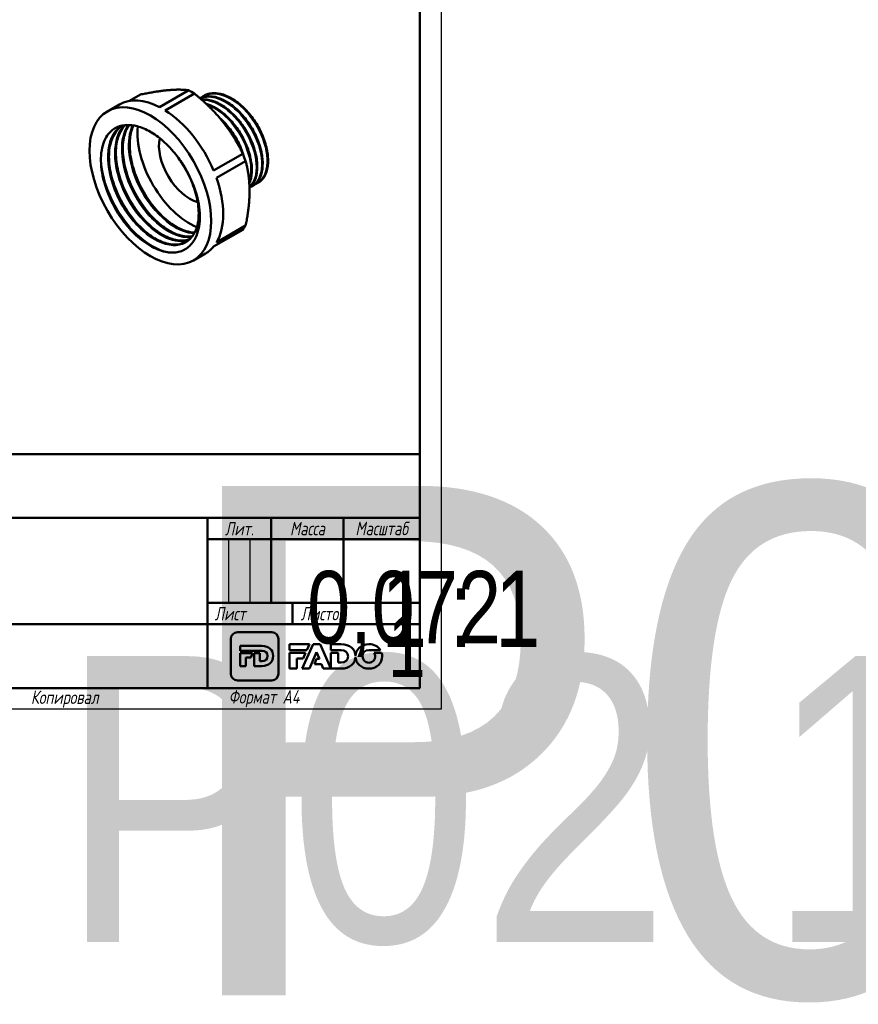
# Model space of a CAD drawing. Header units: millimetres. Extents: x -75 to 691, y -69 to 356.
# Tile 4 of 9: x 111 to 308, y -69 to 162. Entities that reach past the tile are written whole.
import ezdxf
from ezdxf.enums import TextEntityAlignment as Align

# ---------------------------------------------------------------- set-up
doc = ezdxf.new("R2018")
doc.units = ezdxf.units.MM
for name, color, linetype, lineweight in [('Видимые тонкие (ГОСТ)', 7, 'Continuous', 35), ('Видимый контур (ГОСТ)', 7, 'Continuous', 50), ('Заголовок (ГОСТ)', 7, 'Continuous', 50), ('Кромка (ГОСТ)', 7, 'Continuous', 50), ('Эскизная геометрия (ГОСТ)', 7, 'Continuous', 50)]:
    doc.layers.add(name, color=color, linetype=linetype, lineweight=lineweight)
doc.styles.get("Standard").update_dxf_attribs({"font": 'GOST Common Italic.ttf'})
doc.styles.add('Альтернативный текст (ГОСТ)', font='txt', dxfattribs={"width": 0.8})

# ---------------------------------------------------------------- blocks, each defined once
blk = doc.blocks.new('Основные надписи ГОСТ - Форма 1')
at = {"layer": 'Заголовок (ГОСТ)'}
for p, q in [((0, 55), (185, 55)), ((185, 0), (185, 55)), ((65, 40), (185, 40)), ((135, 40), (135, 0)), ((150, 40), (150, 20)), ((167, 40), (167, 20)), ((135, 35), (185, 35)), ((135, 20), (185, 20)), ((155, 20), (155, 15)), ((65, 15), (185, 15)), ((185, 0), (0, 0))]:
    blk.add_line(p, q, dxfattribs=at)
at = {"layer": 'Заголовок (ГОСТ)', "linetype": 'Continuous', "lineweight": 25}
for p, q in [((140, 35), (140, 20)), ((145, 35), (145, 20))]:
    blk.add_line(p, q, dxfattribs=at)
at = {"layer": 'Заголовок (ГОСТ)', "char_height": 3.17, "style": 'Альтернативный текст (ГОСТ)'}
for s, insert, width, attachment_point in [('\\fGOST Common|b0|i1;\\H3.1700;Масштаб', (176.02, 37.53), 17.8316, 5), ('\\fGOST Common|b0|i1;\\H3.1700;Лит.', (142.52, 37.49), 14.9766, 5), ('\\fGOST Common|b0|i1;\\H3.1700;Масса', (158.55, 37.51), 16.9878, 5), ('\\fGOST Common|b0|i1;\\H3.1700;Лист', (140.37, 17.5), 10.5071, 5), ('\\fGOST Common|b0|i1;\\H3.1700;Листов', (162.21, 17.5), 14.3668, 5), ('\\A1;', (150.6, 17.54), 8.8313, 5), ('\\fGOST Common|b0|i1;\\H3.1700;Копировал', (93.48, -0.59), 19.7871, 1)]:
    blk.add_mtext(s, dxfattribs=dict(at, insert=insert, width=width, attachment_point=attachment_point))
at = {"layer": 'Заголовок (ГОСТ)', "lineweight": 30, "flags": 104}
for tag, height, width, p in [('Изм1', 2.89, 0.7, (3.51, 52.52)), ('Лист1', 2.89, 0.7, (12.03, 52.52)), ('Докум1', 2.89, 0.7, (28.54, 52.48)), ('Изм2', 2.89, 0.7, (3.5, 47.52)), ('Лист2', 2.89, 0.7, (12.01, 47.5)), ('Докум2', 2.89, 0.7, (28.53, 47.5)), ('Изм3', 2.89, 0.7, (3.5, 42.5)), ('Лист3', 2.89, 0.7, (12.01, 42.51)), ('Докум3', 2.89, 0.7, (28.51, 42.48)), ('Изм4', 2.89, 0.7, (3.51, 37.5)), ('Лист4', 2.89, 0.7, (12, 37.53)), ('Докум4', 2.89, 0.7, (28.51, 37.52)), ('НАИМЕНОВАНИЕ', 5, 0.8, (100.03, 29.98)), ('Литера', 3.5, 0.8, (137.52, 27.25)), ('Литера2', 3.5, 0.8, (142.51, 27.22)), ('Литера3', 3.5, 0.8, (147.52, 27.21)), ('Масса', 3.5, 0.8, (158.47, 27.53)), ('Масштаб', 3.5, 0.8, (176, 27.6)), ('Тип_документа', 3.17, 0.8, (100.08, 17.56)), ('Листов', 3.17, 0.8, (177.46, 17.58)), ('Материал_Класс', 3.5, 0.9, (100, 7.5))]:
    blk.add_attdef(tag, text='', height=height, dxfattribs=dict(at, width=width)).set_placement(p, align=Align.MIDDLE_CENTER)
for tag, height, width, p in [('Подп1', 2.89, 0.7, (40.01, 52.51)), ('Дата1', 2, 0.7, (55.01, 52.51)), ('Подп2', 2.89, 0.7, (40.01, 47.5)), ('Дата2', 2, 0.7, (55.01, 47.49)), ('Подп3', 2.89, 0.7, (40.01, 42.51)), ('Дата3', 2, 0.7, (55.02, 42.52)), ('Подп4', 2.89, 0.7, (40.01, 37.51)), ('Дата4', 2, 0.7, (55.02, 37.51)), ('АВТОР', 3.17, 0.8, (17.41, 27.49)), ('Разработал_Подп.', 2.89, 0.7, (40.05, 27.51)), ('ДАТА_СОЗДАНИЯ', 2, 0.7, (55.01, 27.51)), ('ПРОВЕРИЛ', 3.17, 0.8, (17.41, 22.53)), ('Проверил_Подп.', 2.89, 0.7, (40.05, 22.52)), ('ДАТА_ПРОВЕРКИ', 2, 0.7, (55.02, 22.51)), ('ТЕХНОЛОГ', 3.17, 0.8, (17.33, 17.54)), ('Технолог_Подп.', 2.89, 0.7, (40.05, 17.51)), ('Технолог_Дата', 2, 0.7, (55.01, 17.5)), ('НАЧ._ОТДЕЛА', 3.17, 0.8, (17.46, 12.45)), ('Руководитель_Подп.', 2.89, 0.7, (40.01, 12.5)), ('Должность_руководителя', 3.17, 0.8, (0.52, 12.51)), ('Руководитель_Дата', 2, 0.7, (55.01, 12.51)), ('НОРМОКОНТРОЛЬ', 3.17, 0.8, (17.37, 7.48)), ('Нормоконтроль_Подп.', 2.89, 0.7, (40.05, 7.52)), ('ДАТА_НОРМОКОНТРОЛЯ', 2, 0.7, (55.02, 7.51)), ('УТВЕРДИЛ', 3.17, 0.8, (17.4, 2.51)), ('Утвердил_Подп.', 2.89, 0.7, (40.05, 2.51)), ('ДАТА_УТВЕРЖДЕНИЯ', 2, 0.7, (55.01, 2.5))]:
    blk.add_attdef(tag, text='', height=height, dxfattribs=dict(at, width=width)).set_placement(p, align=Align.MIDDLE_LEFT)
for tag, height, p in [('ОБОЗНАЧЕНИЕ', 5, (125.33, 47.56)), ('ОРГАНИЗАЦИЯ', 3.5, (160.02, 7.6))]:
    blk.add_attdef(tag, text='', height=height, dxfattribs=at).set_placement(p, align=Align.MIDDLE_CENTER)
at = {"layer": 'Заголовок (ГОСТ)', "lineweight": 30, "width": 0.9, "flags": 104}
for tag, p in [('Материал_Наим.', (133.71, 9.75)), ('Материал_ГОСТ', (134.04, 4.06))]:
    blk.add_attdef(tag, text='', height=3.5, dxfattribs=at).set_placement(p, align=Align.MIDDLE_RIGHT)
blk = doc.blocks.new('Рамки ГОСТ_ граница 297x210')
at = {"layer": 'Кромка (ГОСТ)', "lineweight": 25}
for p, q in [((210, 297), (210, 0)), ((210, 0), (0, 0))]:
    blk.add_line(p, q, dxfattribs=at)
at = {"layer": 'Кромка (ГОСТ)'}
for p, q in [((205, 5), (205, 292)), ((20, 5), (205, 5))]:
    blk.add_line(p, q, dxfattribs=at)
at = {"layer": 'Кромка (ГОСТ)', "insert": (160, 4.5), "char_height": 3.17, "attachment_point": 1, "style": 'Альтернативный текст (ГОСТ)'}
blk.add_mtext('\\A1;\\fGOST Common|b0|i1;\\H3.1700;Формат A4', dxfattribs=at)

msp = doc.modelspace()

# ---------------------------------------------------------------- linework, layer by layer
at = {"layer": 'Видимые тонкие (ГОСТ)'}
for points, knots in [([(165.11, 122.925), (165.999, 123.316), (166.715, 124.035), (167.178, 125.032), (167.942, 126.677), (168.008, 129.068), (167.349, 131.622), (166.691, 134.177), (165.313, 136.873), (163.534, 139.059), (161.755, 141.244), (159.591, 142.9), (157.547, 143.624), (156, 144.171), (154.532, 144.18), (153.337, 143.671)], [13.2891425, 13.2891425, 13.2891425, 13.2891425, 13.7245087, 13.7245087, 13.7245087, 14.443211, 14.443211, 14.443211, 15.1617348, 15.1617348, 15.1617348, 15.8800847, 15.8800847, 15.8800847, 16.4239541, 16.4239541, 16.4239541, 16.4239541]), ([(166.384, 123.659), (166.879, 123.873), (167.32, 124.188), (167.691, 124.6), (168.801, 125.83), (169.279, 127.917), (168.999, 130.353), (168.72, 132.787), (167.685, 135.547), (166.133, 137.962), (164.581, 140.376), (162.524, 142.424), (160.446, 143.607), (158.369, 144.789), (156.287, 145.095), (154.691, 144.445), (154.39, 144.322), (154.107, 144.166), (153.843, 143.978)], [7.0059572, 7.0059572, 7.0059572, 7.0059572, 7.2473765, 7.2473765, 7.2473765, 7.9678983, 7.9678983, 7.9678983, 8.6881988, 8.6881988, 8.6881988, 9.4082828, 9.4082828, 9.4082828, 10.1281552, 10.1281552, 10.1281552, 10.2639517, 10.2639517, 10.2639517, 10.2639517]), ([(164.904, 122.894), (165.639, 123.586), (166.156, 124.598), (166.388, 125.848), (166.765, 127.878), (166.388, 130.518), (165.337, 133.12), (164.287, 135.72), (162.573, 138.259), (160.599, 140.114), (158.626, 141.968), (156.411, 143.124), (154.477, 143.293), (154.229, 143.315), (153.986, 143.32), (153.748, 143.31)], [19.7641183, 19.7641183, 19.7641183, 19.7641183, 20.2100469, 20.2100469, 20.2100469, 20.933762, 20.933762, 20.933762, 21.6569158, 21.6569158, 21.6569158, 22.3795284, 22.3795284, 22.3795284, 22.4721686, 22.4721686, 22.4721686, 22.4721686]), ([(164.836, 124.081), (165.136, 124.931), (165.283, 125.932), (165.259, 127.033), (165.207, 129.348), (164.397, 132.09), (163.01, 134.594), (161.624, 137.096), (159.674, 139.338), (157.616, 140.776), (156.75, 141.381), (155.867, 141.842), (155.007, 142.146)], [26.3626126, 26.3626126, 26.3626126, 26.3626126, 26.7049431, 26.7049431, 26.7049431, 27.4243167, 27.4243167, 27.4243167, 28.1433045, 28.1433045, 28.1433045, 28.4460152, 28.4460152, 28.4460152, 28.4460152]), ([(166.161, 131.436), (165.884, 132.534), (165.467, 133.664), (164.924, 134.761), (164.021, 136.583), (162.776, 138.301), (161.384, 139.659)], [14.43201798, 14.43201798, 14.43201798, 14.43201798, 14.77530483, 14.77530483, 14.77530483, 15.34522404, 15.34522404, 15.34522404, 15.34522404]), ([(167.439, 132.169), (166.854, 134.483), (165.611, 136.936), (163.997, 138.928), (163.572, 139.452), (163.123, 139.942), (162.657, 140.393)], [8.14883268, 8.14883268, 8.14883268, 8.14883268, 8.87191545, 8.87191545, 8.87191545, 9.06203873, 9.06203873, 9.06203873, 9.06203873]), ([(147.164, 130.987), (149.368, 128.343), (151.132, 125.097), (152.097, 121.94), (153.062, 118.784), (153.222, 115.737), (152.555, 113.448), (151.889, 111.16), (150.402, 109.646), (148.419, 109.23), (146.436, 108.815), (143.971, 109.501), (141.554, 111.151), (139.086, 112.837), (136.686, 115.519), (134.892, 118.617), (133.122, 121.675), (131.955, 125.116), (131.652, 128.214), (131.35, 131.31), (131.913, 134.042), (133.235, 135.835), (133.662, 136.414), (134.167, 136.894), (134.735, 137.269)], [0.5259509, 0.5259509, 0.5259509, 0.5259509, 1.1965222, 1.1965222, 1.1965222, 1.8669599, 1.8669599, 1.8669599, 2.5372677, 2.5372677, 2.5372677, 3.2074494, 3.2074494, 3.2074494, 3.8919769, 3.8919769, 3.8919769, 4.5675061, 4.5675061, 4.5675061, 5.2425645, 5.2425645, 5.2425645, 5.4605838, 5.4605838, 5.4605838, 5.4605838]), ([(150.431, 110.27), (148.976, 109.854), (147.233, 110.042), (145.416, 110.837), (143.011, 111.889), (140.493, 113.998), (138.407, 116.725), (136.322, 119.451), (134.682, 122.775), (133.846, 126.003), (133.011, 129.23), (132.986, 132.339), (133.788, 134.681), (134.156, 135.758), (134.699, 136.67), (135.384, 137.385)], [8.7760665, 8.7760665, 8.7760665, 8.7760665, 9.283926, 9.283926, 9.283926, 9.9561361, 9.9561361, 9.9561361, 10.6280021, 10.6280021, 10.6280021, 11.2995396, 11.2995396, 11.2995396, 11.6085123, 11.6085123, 11.6085123, 11.6085123]), ([(151.257, 111.043), (150.634, 110.959), (149.972, 110.973), (149.281, 111.089), (146.999, 111.474), (144.422, 112.977), (142.111, 115.284), (139.804, 117.589), (137.778, 120.681), (136.476, 123.912), (135.175, 127.138), (134.606, 130.481), (134.902, 133.239), (135.078, 134.884), (135.561, 136.314), (136.301, 137.434)], [15.1493826, 15.1493826, 15.1493826, 15.1493826, 15.3535926, 15.3535926, 15.3535926, 16.0279652, 16.0279652, 16.0279652, 16.7014931, 16.7014931, 16.7014931, 17.3742397, 17.3742397, 17.3742397, 17.7754996, 17.7754996, 17.7754996, 17.7754996]), ([(151.884, 111.932), (150.133, 111.993), (148.146, 112.752), (146.203, 114.129), (143.789, 115.838), (141.458, 118.491), (139.714, 121.533), (137.961, 124.592), (136.812, 128.025), (136.524, 131.11), (136.301, 133.506), (136.598, 135.679), (137.364, 137.362)], [21.5384698, 21.5384698, 21.5384698, 21.5384698, 22.0783327, 22.0783327, 22.0783327, 22.7488409, 22.7488409, 22.7488409, 23.422824, 23.422824, 23.422824, 23.9460825, 23.9460825, 23.9460825, 23.9460825]), ([(163.611, 129.983), (163.304, 131.191), (162.828, 132.437), (162.203, 133.635), (161.319, 135.33), (160.142, 136.916), (158.838, 138.189)], [27.0001316, 27.0001316, 27.0001316, 27.0001316, 27.37764646, 27.37764646, 27.37764646, 27.91159465, 27.91159465, 27.91159465, 27.91159465]), ([(162.566, 132.174), (161.961, 133.553), (161.183, 134.906), (160.276, 136.131), (159.962, 136.556), (159.633, 136.964), (159.292, 137.353)], [33.54892503, 33.54892503, 33.54892503, 33.54892503, 33.93390173, 33.93390173, 33.93390173, 34.06722192, 34.06722192, 34.06722192, 34.06722192]), ([(164.893, 130.7), (164.891, 130.709), (164.888, 130.719), (164.886, 130.729), (164.282, 133.104), (162.981, 135.624), (161.303, 137.639), (160.922, 138.095), (160.523, 138.525), (160.112, 138.923)], [20.71520329, 20.71520329, 20.71520329, 20.71520329, 20.71824482, 20.71824482, 20.71824482, 21.46028192, 21.46028192, 21.46028192, 21.62840934, 21.62840934, 21.62840934, 21.62840934]), ([(147.552, 107.457), (145.296, 107.321), (142.604, 108.346), (140.033, 110.331), (137.463, 112.317), (135.028, 115.25), (133.232, 118.547), (131.437, 121.843), (130.291, 125.483), (130.037, 128.738), (129.996, 129.263), (129.978, 129.778), (129.983, 130.28)], [2.6286166, 2.6286166, 2.6286166, 2.6286166, 3.2842672, 3.2842672, 3.2842672, 3.9397901, 3.9397901, 3.9397901, 4.5951886, 4.5951886, 4.5951886, 4.7009823, 4.7009823, 4.7009823, 4.7009823]), ([(139.281, 113.414), (138.827, 113.882), (138.385, 114.376), (137.956, 114.895), (135.639, 117.695), (133.741, 121.182), (132.66, 124.654), (132.599, 124.849), (132.541, 125.043), (132.485, 125.238)], [9.77436027, 9.77436027, 9.77436027, 9.77436027, 9.89621462, 9.89621462, 9.89621462, 10.55426693, 10.55426693, 10.55426693, 10.59120016, 10.59120016, 10.59120016, 10.59120016]), ([(140.909, 114.355), (139.405, 115.913), (138.014, 117.762), (136.855, 119.766), (135.674, 121.809), (134.74, 124.006), (134.117, 126.177)], [16.05754558, 16.05754558, 16.05754558, 16.05754558, 16.4621827, 16.4621827, 16.4621827, 16.87438546, 16.87438546, 16.87438546, 16.87438546]), ([(142.533, 115.291), (142.231, 115.603), (141.934, 115.926), (141.642, 116.261), (139.274, 118.981), (137.294, 122.428), (136.116, 125.905), (135.979, 126.309), (135.854, 126.713), (135.739, 127.116)], [22.34073089, 22.34073089, 22.34073089, 22.34073089, 22.42192033, 22.42192033, 22.42192033, 23.08107045, 23.08107045, 23.08107045, 23.15757077, 23.15757077, 23.15757077, 23.15757077]), ([(141.436, 109.089), (138.824, 110.701), (136.232, 113.345), (134.193, 116.494), (132.735, 118.744), (131.566, 121.244), (130.799, 123.727)], [3.1542887, 3.1542887, 3.1542887, 3.1542887, 3.8088298, 3.8088298, 3.8088298, 4.2766, 4.2766, 4.2766, 4.2766])]:
    msp.add_open_spline(points, degree=3, knots=knots, dxfattribs=at)
at = {"layer": 'Видимый контур (ГОСТ)'}
for p, q in [((139.234, 144.607), (136.676, 143.131)), ((150.596, 145.622), (143.736, 141.662)), ((151.962, 144.833), (145.102, 140.873)), ((154.221, 144.325), (154.221, 144.325)), ((131.466, 140.656), (134.294, 142.289)), ((163.324, 130.699), (156.464, 126.739)), ((164.007, 128.939), (157.147, 124.978)), ((165.634, 123.086), (165.635, 123.087)), ((166.907, 123.821), (166.908, 123.822)), ((164.007, 113.789), (157.147, 109.829)), ((163.324, 112.818), (156.464, 108.857)), ((151.716, 105.582), (154.544, 107.215))]:
    msp.add_line(p, q, dxfattribs=at)
msp.add_ellipse((141.591, 123.119), major_axis=(-10.125, 17.537), ratio=0.5773503, dxfattribs=at)
for centre, major_axis, start_param, end_param in [((144.419, 124.752), (-10.125, 17.537), 5.5455037, 6.2831853), ((151.279, 128.712), (-10.125, 17.537), 5.4500706, 5.5455037), ((144.419, 124.752), (10.125, -17.537), 1.3567135, 2.308478), ((150.783, 128.426), (-8.647, 14.977), 0.6669973, 2.499179), ((141.591, 123.119), (-7.791, 13.495), 5.4741367, 5.4960454), ((150.783, 128.426), (-5.075, 8.79), 0.558663, 2.6287671), ((151.279, 128.712), (-10.125, 17.537), 4.4028731, 4.4983061), ((144.419, 124.752), (10.125, -17.537), 0.3095159, 1.2612804), ((151.279, 128.712), (10.125, -17.537), 0.2140829, 0.3095159), ((144.419, 124.752), (10.125, -17.537), 0, 0.2140829)]:
    msp.add_ellipse(centre, major_axis=major_axis, ratio=0.5773503, start_param=start_param, end_param=end_param, dxfattribs=at)
for points, weights in [([(145.833, 145.645), (143.16, 145.406), (139.234, 144.607)], [1, 1.03742286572, 1.01293760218]), ([(150.596, 145.622), (148.507, 145.884), (145.833, 145.645)], [1.01293760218, 1.03742286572, 1]), ([(158.561, 138.296), (155.888, 141.622), (151.962, 144.833)], [1, 1.03742286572, 1.01293760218]), ([(163.324, 130.699), (161.235, 134.971), (158.561, 138.296)], [1.01293760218, 1.03742286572, 1]), ([(164.925, 121.894), (164.925, 125.459), (164.007, 128.939)], [1, 1.03742286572, 1.01293760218]), ([(164.007, 113.789), (164.925, 118.33), (164.925, 121.894)], [1.01293760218, 1.03742286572, 1])]:
    msp.add_rational_spline(points, weights, degree=2, dxfattribs=at)
for points, knots in [([(165.633, 123.09), (165.95, 123.271), (166.241, 123.498), (166.5, 123.77), (167.642, 124.971), (168.158, 127.04), (167.912, 129.473), (167.666, 131.906), (166.661, 134.681), (165.125, 137.128), (163.59, 139.574), (161.539, 141.669), (159.45, 142.904), (157.362, 144.139), (155.255, 144.505), (153.623, 143.906), (153.496, 143.859), (153.371, 143.807), (153.25, 143.748)], [7.0685835, 7.0685835, 7.0685835, 7.0685835, 7.2315583, 7.2315583, 7.2315583, 7.9507121, 7.9507121, 7.9507121, 8.6696454, 8.6696454, 8.6696454, 9.3883629, 9.3883629, 9.3883629, 10.1068694, 10.1068694, 10.1068694, 10.1628363, 10.1628363, 10.1628363, 10.1628363]), ([(153.25, 143.749), (153.922, 144.069), (154.692, 144.224), (156.346, 144.182), (157.254, 143.974), (159.092, 143.212), (160.045, 142.643), (161.87, 141.22), (162.763, 140.348), (164.378, 138.417), (165.119, 137.334), (166.362, 135.1), (166.88, 133.921), (167.633, 131.611), (167.877, 130.453), (168.067, 128.3), (168.014, 127.279), (167.619, 125.499), (167.271, 124.718), (166.512, 123.744), (166.18, 123.436), (165.809, 123.194)], [0.0173682, 0.0173682, 0.0173682, 0.0173682, 0.381453, 0.381453, 0.7589075, 0.7589075, 1.143111, 1.143111, 1.5284516, 1.5284516, 1.9129989, 1.9129989, 2.2970289, 2.2970289, 2.681169, 2.681169, 3.0660424, 3.0660424, 3.4515702, 3.4515702, 3.6822675, 3.6822675, 3.6822675, 3.6822675]), ([(153.251, 143.747), (153.492, 143.863), (153.746, 143.957), (154.01, 144.028), (155.717, 144.484), (157.867, 143.96), (159.954, 142.589), (162.038, 141.219), (164.041, 139.016), (165.493, 136.517), (166.944, 134.021), (167.832, 131.252), (167.957, 128.879), (168.082, 126.509), (167.445, 124.557), (166.21, 123.495), (165.978, 123.295), (165.724, 123.127), (165.453, 122.992)], [-16.4459187, -16.4459187, -16.4459187, -16.4459187, -16.3343885, -16.3343885, -16.3343885, -15.6135328, -15.6135328, -15.6135328, -14.8936679, -14.8936679, -14.8936679, -14.1747162, -14.1747162, -14.1747162, -13.456601, -13.456601, -13.456601, -13.3213333, -13.3213333, -13.3213333, -13.3213333]), ([(154.025, 144.195), (154.795, 144.697), (155.713, 144.951), (156.725, 144.926), (158.621, 144.879), (160.83, 143.851), (162.835, 142.094), (164.855, 140.323), (166.652, 137.828), (167.801, 135.22), (168.944, 132.626), (169.438, 129.943), (169.175, 127.821), (168.933, 125.864), (168.05, 124.401), (166.727, 123.724)], [-10.242729, -10.242729, -10.242729, -10.242729, -9.8598752, -9.8598752, -9.8598752, -9.1425646, -9.1425646, -9.1425646, -8.419702, -8.419702, -8.419702, -7.7009139, -7.7009139, -7.7009139, -7.038148, -7.038148, -7.038148, -7.038148]), ([(166.907, 123.822), (168.233, 124.592), (169.071, 126.198), (169.221, 128.291), (169.379, 130.496), (168.771, 133.223), (167.532, 135.807), (166.294, 138.39), (164.435, 140.806), (162.393, 142.468), (160.352, 144.129), (158.144, 145.02), (156.29, 144.92), (155.532, 144.88), (154.836, 144.673), (154.225, 144.319)], [0.7853982, 0.7853982, 0.7853982, 0.7853982, 1.4698086, 1.4698086, 1.4698086, 2.1909009, 2.1909009, 2.1909009, 2.9117339, 2.9117339, 2.9117339, 3.6323124, 3.6323124, 3.6323124, 3.9269908, 3.9269908, 3.9269908, 3.9269908]), ([(154.427, 144.437), (155.122, 144.789), (155.926, 144.959), (157.619, 144.917), (158.527, 144.709), (160.365, 143.947), (161.318, 143.378), (163.142, 141.955), (164.036, 141.082), (165.65, 139.151), (166.392, 138.069), (167.635, 135.835), (168.153, 134.655), (168.905, 132.346), (169.15, 131.188), (169.34, 129.035), (169.287, 128.014), (168.892, 126.234), (168.544, 125.453), (167.785, 124.479), (167.453, 124.17), (167.082, 123.929)], [0, 0, 0, 0, 0.381453, 0.381453, 0.7589075, 0.7589075, 1.143111, 1.143111, 1.5284516, 1.5284516, 1.9129989, 1.9129989, 2.2970289, 2.2970289, 2.681169, 2.681169, 3.0660424, 3.0660424, 3.4515702, 3.4515702, 3.6822675, 3.6822675, 3.6822675, 3.6822675]), ([(153.594, 143.448), (153.803, 143.467), (154.016, 143.474), (155.073, 143.448), (155.981, 143.239), (157.819, 142.478), (158.773, 141.908), (160.597, 140.485), (161.49, 139.613), (163.105, 137.682), (163.846, 136.6), (165.089, 134.366), (165.607, 133.186), (166.36, 130.876), (166.604, 129.718), (166.794, 127.565), (166.742, 126.544), (166.347, 124.764), (165.999, 123.983), (165.339, 123.137), (165.135, 122.925), (164.913, 122.739)], [0.2846682, 0.2846682, 0.2846682, 0.2846682, 0.381453, 0.381453, 0.7589075, 0.7589075, 1.143111, 1.143111, 1.5284516, 1.5284516, 1.9129989, 1.9129989, 2.2970289, 2.2970289, 2.681169, 2.681169, 3.0660424, 3.0660424, 3.4515702, 3.4515702, 3.6010762, 3.6010762, 3.6010762, 3.6010762]), ([(164.91, 122.745), (165.334, 123.101), (165.694, 123.555), (165.973, 124.1), (166.794, 125.698), (166.923, 128.061), (166.319, 130.617), (165.714, 133.173), (164.381, 135.9), (162.625, 138.141), (160.87, 140.381), (158.708, 142.116), (156.643, 142.924), (155.579, 143.341), (154.545, 143.509), (153.604, 143.433)], [13.4517403, 13.4517403, 13.4517403, 13.4517403, 13.696403, 13.696403, 13.696403, 14.4137429, 14.4137429, 14.4137429, 15.1309049, 15.1309049, 15.1309049, 15.8478935, 15.8478935, 15.8478935, 16.2173215, 16.2173215, 16.2173215, 16.2173215]), ([(153.605, 143.434), (154.669, 143.518), (155.852, 143.289), (157.061, 142.748), (159.141, 141.819), (161.281, 139.977), (162.982, 137.67), (164.682, 135.365), (165.928, 132.615), (166.434, 130.084), (166.94, 127.556), (166.703, 125.269), (165.791, 123.776), (165.544, 123.372), (165.248, 123.027), (164.91, 122.744)], [-22.5003834, -22.5003834, -22.5003834, -22.5003834, -22.0827289, -22.0827289, -22.0827289, -21.3645912, -21.3645912, -21.3645912, -20.6468443, -20.6468443, -20.6468443, -19.9294693, -19.9294693, -19.9294693, -19.7350446, -19.7350446, -19.7350446, -19.7350446]), ([(154.686, 142.455), (154.995, 142.366), (155.307, 142.256), (156.547, 141.743), (157.5, 141.174), (159.324, 139.751), (160.217, 138.878), (161.832, 136.947), (162.573, 135.865), (163.817, 133.631), (164.334, 132.451), (165.087, 130.142), (165.331, 128.983), (165.521, 126.83), (165.469, 125.809), (165.173, 124.478), (165.038, 124.063), (164.869, 123.683)], [0.6294663, 0.6294663, 0.6294663, 0.6294663, 0.7589075, 0.7589075, 1.143111, 1.143111, 1.5284516, 1.5284516, 1.9129989, 1.9129989, 2.2970289, 2.2970289, 2.681169, 2.681169, 3.0660424, 3.0660424, 3.2573102, 3.2573102, 3.2573102, 3.2573102]), ([(164.865, 123.723), (165.009, 124.057), (165.126, 124.418), (165.215, 124.805), (165.67, 126.782), (165.375, 129.402), (164.389, 132.022), (163.404, 134.64), (161.738, 137.236), (159.782, 139.176), (158.185, 140.759), (156.406, 141.894), (154.732, 142.409)], [20.0309526, 20.0309526, 20.0309526, 20.0309526, 20.17224, 20.17224, 20.17224, 20.894606, 20.894606, 20.894606, 21.6164117, 21.6164117, 21.6164117, 22.2054177, 22.2054177, 22.2054177, 22.2054177]), ([(154.733, 142.41), (156.564, 141.847), (158.52, 140.534), (160.227, 138.718), (162.139, 136.683), (163.722, 134.034), (164.604, 131.417), (165.486, 128.803), (165.661, 126.245), (165.099, 124.367), (165.032, 124.142), (164.954, 123.927), (164.866, 123.722)], [-28.4884287, -28.4884287, -28.4884287, -28.4884287, -27.8441921, -27.8441921, -27.8441921, -27.1222372, -27.1222372, -27.1222372, -26.4008278, -26.4008278, -26.4008278, -26.3143227, -26.3143227, -26.3143227, -26.3143227]), ([(157.912, 139.081), (158.554, 138.511), (159.175, 137.868), (160.559, 136.212), (161.301, 135.13), (162.544, 132.896), (163.061, 131.716), (163.5, 130.37), (163.559, 130.178), (163.614, 129.987)], [1.2529555, 1.2529555, 1.2529555, 1.2529555, 1.5284516, 1.5284516, 1.9129989, 1.9129989, 2.2970289, 2.2970289, 2.3607718, 2.3607718, 2.3607718, 2.3607718]), ([(135.363, 114.673), (134.051, 116.422), (132.917, 118.352), (131.156, 122.329), (130.537, 124.336), (129.891, 128.163), (129.861, 129.949), (130.39, 133.064), (130.935, 134.371), (132.29, 136.051), (132.962, 136.579), (134.494, 137.279), (135.346, 137.451), (136.263, 137.44)], [0, 0, 0, 0, 0.6652827, 0.6652827, 1.3201019, 1.3201019, 1.9644544, 1.9644544, 2.5983367, 2.5983367, 3.0379415, 3.0379415, 3.472318, 3.472318, 3.472318, 3.472318]), ([(135.075, 137.34), (133.853, 136.579), (132.914, 135.34), (132.366, 133.73), (131.567, 131.388), (131.601, 128.274), (132.448, 125.049), (133.293, 121.831), (134.94, 118.524), (137.027, 115.823), (139.109, 113.127), (141.615, 111.054), (144, 110.034), (146.35, 109.03), (148.568, 109.055), (150.186, 110.095)], [-5.4795765, -5.4795765, -5.4795765, -5.4795765, -5.0151179, -5.0151179, -5.0151179, -4.3391919, -4.3391919, -4.3391919, -3.6649413, -3.6649413, -3.6649413, -2.9921123, -2.9921123, -2.9921123, -2.3292101, -2.3292101, -2.3292101, -2.3292101]), ([(149.984, 109.983), (149.065, 109.454), (147.977, 109.22), (146.782, 109.315), (144.549, 109.492), (141.962, 110.816), (139.598, 113.005), (137.257, 115.172), (135.151, 118.173), (133.745, 121.371), (132.34, 124.567), (131.643, 127.939), (131.815, 130.771), (131.988, 133.602), (133.029, 135.876), (134.728, 137.113), (134.84, 137.195), (134.955, 137.272), (135.072, 137.345)], [8.6397562, 8.6397562, 8.6397562, 8.6397562, 9.0053486, 9.0053486, 9.0053486, 9.6886597, 9.6886597, 9.6886597, 10.3654223, 10.3654223, 10.3654223, 11.0417133, 11.0417133, 11.0417133, 11.7175487, 11.7175487, 11.7175487, 11.7621129, 11.7621129, 11.7621129, 11.7621129]), ([(134.993, 137.295), (134.148, 136.751), (133.437, 135.952), (132.409, 133.983), (132.07, 132.798), (131.786, 130.205), (131.832, 128.769), (132.288, 125.815), (132.704, 124.261), (133.847, 121.222), (134.589, 119.7), (136.303, 116.877), (137.296, 115.54), (139.4, 113.22), (140.537, 112.207), (142.806, 110.625), (143.966, 110.037), (146.154, 109.346), (147.209, 109.235), (148.736, 109.437), (149.287, 109.607), (149.785, 109.864)], [0, 0, 0, 0, 0.5188167, 0.5188167, 1.0237294, 1.0237294, 1.5200894, 1.5200894, 2.0154178, 2.0154178, 2.5117943, 2.5117943, 3.0087882, 3.0087882, 3.50562, 3.50562, 4.0015133, 4.0015133, 4.4965135, 4.4965135, 4.8072878, 4.8072878, 4.8072878, 4.8072878]), ([(150.75, 110.522), (150.587, 110.466), (150.42, 110.418), (150.25, 110.378), (148.291, 109.923), (145.84, 110.569), (143.428, 112.188), (141.018, 113.806), (138.664, 116.385), (136.879, 119.385), (135.094, 122.383), (133.889, 125.782), (133.531, 128.868), (133.174, 131.952), (133.666, 134.704), (134.916, 136.548), (135.13, 136.864), (135.367, 137.153), (135.623, 137.415)], [15.0317964, 15.0317964, 15.0317964, 15.0317964, 15.0904575, 15.0904575, 15.0904575, 15.7638967, 15.7638967, 15.7638967, 16.4369916, 16.4369916, 16.4369916, 17.1097579, 17.1097579, 17.1097579, 17.782211, 17.782211, 17.782211, 17.8976593, 17.8976593, 17.8976593, 17.8976593]), ([(135.622, 137.414), (134.477, 136.233), (133.733, 134.491), (133.495, 132.392), (133.178, 129.586), (133.77, 126.16), (135.126, 122.87), (136.451, 119.655), (138.495, 116.592), (140.807, 114.332), (143.116, 112.074), (145.677, 110.631), (147.931, 110.304), (148.947, 110.156), (149.898, 110.236), (150.744, 110.527)], [-11.6149201, -11.6149201, -11.6149201, -11.6149201, -11.0971106, -11.0971106, -11.0971106, -10.4050193, -10.4050193, -10.4050193, -9.7285512, -9.7285512, -9.7285512, -9.0529905, -9.0529905, -9.0529905, -8.7482292, -8.7482292, -8.7482292, -8.7482292]), ([(135.63, 137.418), (135.211, 136.984), (134.845, 136.472), (134.035, 134.921), (133.696, 133.737), (133.413, 131.144), (133.458, 129.708), (133.915, 126.754), (134.33, 125.2), (135.473, 122.161), (136.216, 120.639), (137.929, 117.815), (138.922, 116.479), (141.026, 114.159), (142.163, 113.146), (144.432, 111.564), (145.592, 110.976), (147.78, 110.285), (148.836, 110.174), (150.114, 110.343), (150.441, 110.419), (150.754, 110.525)], [0.2179601, 0.2179601, 0.2179601, 0.2179601, 0.5188167, 0.5188167, 1.0237294, 1.0237294, 1.5200894, 1.5200894, 2.0154178, 2.0154178, 2.5117943, 2.5117943, 3.0087882, 3.0087882, 3.50562, 3.50562, 4.0015133, 4.0015133, 4.4965135, 4.4965135, 4.6761468, 4.6761468, 4.6761468, 4.6761468]), ([(151.415, 111.238), (150.158, 111.06), (148.733, 111.285), (147.255, 111.917), (144.863, 112.94), (142.35, 115.023), (140.265, 117.73), (138.182, 120.434), (136.539, 123.741), (135.699, 126.957), (134.86, 130.169), (134.828, 133.268), (135.621, 135.603), (135.851, 136.28), (136.15, 136.892), (136.51, 137.43)], [21.4252551, 21.4252551, 21.4252551, 21.4252551, 21.8419643, 21.8419643, 21.8419643, 22.5166823, 22.5166823, 22.5166823, 23.1906213, 23.1906213, 23.1906213, 23.8638443, 23.8638443, 23.8638443, 24.0591378, 24.0591378, 24.0591378, 24.0591378]), ([(136.504, 137.435), (135.36, 135.707), (134.859, 133.21), (135.094, 130.387), (135.348, 127.337), (136.458, 123.928), (138.177, 120.877), (139.895, 117.828), (142.208, 115.158), (144.614, 113.427), (146.979, 111.724), (149.418, 110.941), (151.415, 111.229)], [-17.7763614, -17.7763614, -17.7763614, -17.7763614, -17.1524708, -17.1524708, -17.1524708, -16.4782963, -16.4782963, -16.4782963, -15.8044973, -15.8044973, -15.8044973, -15.1416817, -15.1416817, -15.1416817, -15.1416817]), ([(136.522, 137.434), (136.396, 137.243), (136.278, 137.042), (135.662, 135.86), (135.322, 134.676), (135.039, 132.083), (135.085, 130.647), (135.541, 127.693), (135.956, 126.139), (137.1, 123.1), (137.842, 121.578), (139.556, 118.754), (140.548, 117.418), (142.652, 115.098), (143.79, 114.085), (146.059, 112.503), (147.218, 111.914), (149.407, 111.224), (150.462, 111.113), (151.408, 111.238), (151.416, 111.239), (151.424, 111.24)], [0.4097877, 0.4097877, 0.4097877, 0.4097877, 0.5188167, 0.5188167, 1.0237294, 1.0237294, 1.5200894, 1.5200894, 2.0154178, 2.0154178, 2.5117943, 2.5117943, 3.0087882, 3.0087882, 3.50562, 3.50562, 4.0015133, 4.0015133, 4.4965135, 4.4965135, 4.5008614, 4.5008614, 4.5008614, 4.5008614]), ([(136.263, 137.44), (136.788, 137.434), (137.547, 137.39), (139.526, 136.876), (140.564, 136.438), (141.61, 135.831)], [0, 0, 0, 0, 0.24789957, 0.24789957, 0.50716884, 0.50716884, 0.50716884, 0.50716884]), ([(137.557, 137.337), (137.549, 137.319), (137.541, 137.302), (137.533, 137.284), (136.569, 135.125), (136.406, 132.147), (137.066, 128.974), (137.726, 125.801), (139.205, 122.454), (141.177, 119.631), (143.249, 116.666), (145.851, 114.304), (148.368, 113.085), (149.622, 112.476), (150.851, 112.153), (151.982, 112.118)], [-23.9436749, -23.9436749, -23.9436749, -23.9436749, -23.9382055, -23.9382055, -23.9382055, -23.2665173, -23.2665173, -23.2665173, -22.5949596, -22.5949596, -22.5949596, -21.8896062, -21.8896062, -21.8896062, -21.5378412, -21.5378412, -21.5378412, -21.5378412]), ([(151.986, 112.115), (151.725, 112.123), (151.458, 112.146), (151.186, 112.185), (148.946, 112.512), (146.401, 113.941), (144.102, 116.177), (141.793, 118.424), (139.747, 121.472), (138.415, 124.678), (137.088, 127.87), (136.476, 131.198), (136.723, 133.965), (136.834, 135.22), (137.123, 136.356), (137.566, 137.331)], [27.8214278, 27.8214278, 27.8214278, 27.8214278, 27.9028424, 27.9028424, 27.9028424, 28.5744978, 28.5744978, 28.5744978, 29.2494072, 29.2494072, 29.2494072, 29.9215134, 29.9215134, 29.9215134, 30.2264563, 30.2264563, 30.2264563, 30.2264563]), ([(137.584, 137.333), (137.193, 136.451), (136.928, 135.424), (136.665, 133.022), (136.711, 131.586), (137.167, 128.632), (137.583, 127.078), (138.726, 124.039), (139.468, 122.517), (141.182, 119.693), (142.175, 118.357), (144.279, 116.037), (145.416, 115.024), (147.685, 113.442), (148.845, 112.853), (150.649, 112.284), (151.341, 112.159), (151.996, 112.132)], [0.5924241, 0.5924241, 0.5924241, 0.5924241, 1.0237294, 1.0237294, 1.5200894, 1.5200894, 2.0154178, 2.0154178, 2.5117943, 2.5117943, 3.0087882, 3.0087882, 3.50562, 3.50562, 4.0015133, 4.0015133, 4.3224117, 4.3224117, 4.3224117, 4.3224117]), ([(163.334, 130.666), (163.027, 131.58), (162.64, 132.5), (162.178, 133.396), (161.144, 135.401), (159.744, 137.275), (158.194, 138.742)], [27.12059678, 27.12059678, 27.12059678, 27.12059678, 27.37305403, 27.37305403, 27.37305403, 27.93785191, 27.93785191, 27.93785191, 27.93785191]), ([(158.198, 138.739), (159.861, 137.165), (161.348, 135.12), (162.399, 132.952), (162.764, 132.2), (163.076, 131.436), (163.331, 130.675)], [-34.22052339, -34.22052339, -34.22052339, -34.22052339, -33.61473329, -33.61473329, -33.61473329, -33.40463171, -33.40463171, -33.40463171, -33.40463171]), ([(141.851, 135.688), (142.896, 135.057), (143.93, 134.269), (145.895, 132.449), (146.646, 131.599), (147.164, 130.987)], [0.03644392, 0.03644392, 0.03644392, 0.03644392, 0.4804635, 0.4804635, 0.90552087, 0.90552087, 0.90552087, 0.90552087]), ([(150.186, 110.095), (150.978, 110.605), (151.634, 111.371), (152.554, 113.28), (152.838, 114.436), (153.011, 116.968), (152.909, 118.372), (152.344, 121.261), (151.873, 122.783), (150.621, 125.759), (149.823, 127.25), (148.223, 129.672), (147.459, 130.67), (146.651, 131.579)], [0, 0, 0, 0, 0.5217927, 0.5217927, 1.0282072, 1.0282072, 1.5242106, 1.5242106, 2.0194375, 2.0194375, 2.5158497, 2.5158497, 2.8913496, 2.8913496, 2.8913496, 2.8913496]), ([(147.164, 130.987), (148.455, 129.463), (149.6, 127.738), (151.494, 124.05), (152.216, 122.12), (153.13, 118.307), (153.304, 116.461), (153.065, 113.101), (152.646, 111.624), (151.461, 109.602), (150.836, 108.921), (149.349, 107.908), (148.492, 107.586), (147.552, 107.457)], [0, 0, 0, 0, 0.6178904, 0.6178904, 1.2462364, 1.2462364, 1.8850346, 1.8850346, 2.5342815, 2.5342815, 2.9974227, 2.9974227, 3.465781, 3.465781, 3.465781, 3.465781]), ([(141.436, 109.089), (140.181, 109.832), (138.934, 110.801), (136.664, 113.018), (135.857, 114.015), (135.363, 114.673)], [0, 0, 0, 0, 0.5322774, 0.5322774, 1.0209264, 1.0209264, 1.0209264, 1.0209264]), ([(147.552, 107.457), (146.933, 107.373), (146.126, 107.377), (143.943, 107.836), (142.691, 108.346), (141.436, 109.089)], [0, 0, 0, 0, 0.30848273, 0.30848273, 0.68114722, 0.68114722, 0.68114722, 0.68114722])]:
    msp.add_open_spline(points, degree=3, knots=knots, dxfattribs=at)
for points in [[(153.615, 143.903), (153.746, 144.011), (153.881, 144.111), (154.021, 144.202)], [(165.454, 122.989), (165.297, 122.909), (165.133, 122.84), (164.963, 122.782)], [(166.727, 123.724), (166.569, 123.644), (166.406, 123.575), (166.236, 123.516)]]:
    msp.add_open_spline(points, degree=3, dxfattribs=at)
at = {"layer": 'Эскизная геометрия (ГОСТ)', "linetype": 'Continuous'}
for p, q in [((160.505, 16.535), (160.505, 8.364)), ((170.162, 18.108), (162.063, 18.108)), ((171.722, 8.364), (171.722, 16.535)), ((162.71, 14.89), (162.71, 13.741)), ((167.836, 14.89), (162.71, 14.89)), ((162.71, 13.741), (167.856, 13.741)), ((165.622, 13.204), (162.71, 13.204)), ((162.71, 13.204), (162.71, 10.161)), ((164.009, 12.176), (165.186, 12.176)), ((164.009, 10.161), (164.009, 12.176)), ((165.186, 12.176), (165.622, 13.204)), ((166.027, 13.204), (166.027, 10.161)), ((167.326, 13.204), (166.027, 13.204)), ((167.326, 11.323), (167.326, 13.204)), ((162.71, 10.161), (164.009, 10.161)), ((166.027, 10.161), (167.809, 10.161)), ((167.856, 11.323), (167.326, 11.323)), ((162.063, 6.793), (170.162, 6.793))]:
    msp.add_line(p, q, dxfattribs=at)
at = {"layer": 'Эскизная геометрия (ГОСТ)'}
for p, q in [((174.341, 15.304), (174.341, 13.909)), ((178.997, 15.304), (174.341, 15.304)), ((174.341, 13.909), (178.375, 13.909)), ((179.882, 15.346), (177.299, 9.565)), ((178.375, 13.909), (178.997, 15.304)), ((181.502, 15.346), (179.882, 15.346)), ((184.085, 9.565), (181.502, 15.346)), ((184.085, 15.303), (184.085, 13.909)), ((186.426, 15.303), (184.085, 15.303)), ((184.085, 13.909), (186.452, 13.909)), ((192.989, 13.922), (195.708, 13.922)), ((174.341, 13.29), (174.341, 9.564)), ((178.098, 13.29), (174.341, 13.29)), ((176.022, 9.564), (176.022, 11.979)), ((176.022, 11.979), (177.512, 11.979)), ((177.512, 11.979), (178.098, 13.29)), ((179.066, 9.565), (180.68, 13.459)), ((180.699, 11.827), (180.191, 10.589)), ((180.68, 13.459), (181.355, 11.827)), ((181.355, 11.827), (180.699, 11.827)), ((184.085, 13.29), (184.085, 9.566)), ((185.766, 13.29), (184.085, 13.29)), ((185.766, 10.975), (185.766, 13.29)), ((189.851, 12.543), (189.847, 12.543)), ((189.847, 12.35), (189.849, 12.35)), ((196.008, 13.285), (194.227, 13.285)), ((174.341, 9.564), (176.022, 9.564)), ((177.299, 9.565), (179.066, 9.565)), ((180.191, 10.589), (181.841, 10.589)), ((181.841, 10.589), (182.282, 9.565)), ((182.282, 9.565), (184.085, 9.565)), ((184.085, 9.566), (186.391, 9.566)), ((186.452, 10.975), (185.766, 10.975))]:
    msp.add_line(p, q, dxfattribs=at)
at = {"layer": 'Эскизная геометрия (ГОСТ)', "linetype": 'Continuous'}
for points in [[(162.063, 18.108), (161.204, 18.108), (160.505, 17.403), (160.505, 16.535)], [(171.722, 16.535), (171.722, 17.403), (171.023, 18.108), (170.162, 18.108)], [(170.481, 12.539), (170.481, 13.917), (169.51, 14.89), (167.836, 14.89)], [(167.809, 10.161), (169.496, 10.161), (170.481, 11.175), (170.481, 12.539)], [(167.856, 13.741), (168.633, 13.741), (169.149, 13.289), (169.149, 12.532)], [(169.149, 12.532), (169.149, 11.757), (168.633, 11.323), (167.856, 11.323)], [(160.505, 8.364), (160.505, 7.496), (161.204, 6.793), (162.063, 6.793)], [(170.162, 6.793), (171.023, 6.793), (171.722, 7.496), (171.722, 8.364)]]:
    msp.add_open_spline(points, degree=3, dxfattribs=at)
at = {"layer": 'Эскизная геометрия (ГОСТ)'}
for points in [[(189.847, 12.543), (189.801, 14.167), (188.552, 15.303), (186.426, 15.303)], [(186.452, 13.909), (187.456, 13.909), (188.124, 13.361), (188.124, 12.443)], [(193.003, 15.304), (191.244, 15.304), (189.914, 14.079), (189.851, 12.543)], [(191.511, 12.429), (191.511, 13.243), (192.103, 13.922), (192.989, 13.922)], [(195.708, 13.922), (195.174, 14.754), (194.19, 15.304), (193.003, 15.304)], [(186.391, 9.566), (188.53, 9.566), (189.796, 10.745), (189.847, 12.35)], [(188.124, 12.443), (188.124, 11.5), (187.456, 10.975), (186.452, 10.975)], [(189.849, 12.35), (189.892, 10.784), (191.214, 9.554), (192.989, 9.554)], [(193.003, 10.937), (192.12, 10.937), (191.511, 11.631), (191.511, 12.429)], [(192.989, 9.554), (194.791, 9.554), (196.144, 10.842), (196.144, 12.429)], [(194.49, 12.429), (194.49, 11.616), (193.898, 10.937), (193.003, 10.937)], [(194.227, 13.285), (194.396, 13.04), (194.49, 12.742), (194.49, 12.429)], [(196.144, 12.429), (196.144, 12.728), (196.097, 13.015), (196.008, 13.285)]]:
    msp.add_open_spline(points, degree=3, dxfattribs=at)

# ---------------------------------------------------------------- block references
msp.add_blockref('Рамки ГОСТ_ граница 297x210', (0, 0))
ref = msp.add_blockref('Основные надписи ГОСТ - Форма 1', (20, 5))
lines = msp.add_mtext('P02 ', dxfattribs={"layer": 'Заголовок (ГОСТ)', "insert": (145.326, 52.559), "char_height": 119.843, "attachment_point": 1})
ref.add_attrib('ОБОЗНАЧЕНИЕ', '', (145.326, 52.559), dxfattribs={"flags": 104}).embed_mtext(lines)
lines = msp.add_mtext('\\W0.8000;', dxfattribs={"layer": 'Заголовок (ГОСТ)', "insert": (120.031, 34.975), "char_height": 69.6093, "attachment_point": 1})
ref.add_attrib('НАИМЕНОВАНИЕ', '', (120.031, 34.975), dxfattribs={"flags": 104}).embed_mtext(lines)
lines = msp.add_mtext('\\W0.8000;', dxfattribs={"layer": 'Заголовок (ГОСТ)', "insert": (120.078, 22.558), "char_height": 69.7033, "attachment_point": 1})
ref.add_attrib('Тип_документа', '', (120.078, 22.558), dxfattribs={"flags": 104}).embed_mtext(lines)
lines = msp.add_mtext('\\W0.9000;P02 18.03.2020', dxfattribs={"layer": 'Заголовок (ГОСТ)', "insert": (120, 12.5), "char_height": 67.25762, "attachment_point": 1})
ref.add_attrib('Материал_Класс', '', (120, 12.5), dxfattribs={"flags": 104}).embed_mtext(lines)
lines = msp.add_mtext('\\W0.9000;', dxfattribs={"layer": 'Заголовок (ГОСТ)', "insert": (153.707, 14.751), "char_height": 66.9754, "attachment_point": 1})
ref.add_attrib('Материал_Наим.', '', (153.707, 14.751), dxfattribs={"flags": 104}).embed_mtext(lines)
lines = msp.add_mtext('\\W0.9000;', dxfattribs={"layer": 'Заголовок (ГОСТ)', "insert": (154.04, 9.057), "char_height": 66.7532, "attachment_point": 1})
ref.add_attrib('Материал_ГОСТ', '', (154.04, 9.057), dxfattribs={"flags": 104}).embed_mtext(lines)
lines = msp.add_mtext('\\W0.8000;', dxfattribs={"layer": 'Заголовок (ГОСТ)', "insert": (157.52, 32.251), "char_height": 5.0288, "attachment_point": 1})
ref.add_attrib('Литера', '', (157.52, 32.251), dxfattribs={"flags": 104}).embed_mtext(lines)
lines = msp.add_mtext('\\W0.8000;', dxfattribs={"layer": 'Заголовок (ГОСТ)', "insert": (162.512, 32.221), "char_height": 5.0288, "attachment_point": 1})
ref.add_attrib('Литера2', '', (162.512, 32.221), dxfattribs={"flags": 104}).embed_mtext(lines)
lines = msp.add_mtext('\\W0.8000;', dxfattribs={"layer": 'Заголовок (ГОСТ)', "insert": (167.518, 32.211), "char_height": 5.017, "attachment_point": 1})
ref.add_attrib('Литера3', '', (167.518, 32.211), dxfattribs={"flags": 104}).embed_mtext(lines)
lines = msp.add_mtext('\\W0.8000;0,072', dxfattribs={"layer": 'Заголовок (ГОСТ)', "insert": (178.469, 32.533), "char_height": 17.04355, "attachment_point": 1})
ref.add_attrib('Масса', '', (178.469, 32.533), dxfattribs={"flags": 104}).embed_mtext(lines)
lines = msp.add_mtext('\\W0.8000;1 : 1', dxfattribs={"layer": 'Заголовок (ГОСТ)', "insert": (195.997, 32.603), "char_height": 17.94756, "attachment_point": 1})
ref.add_attrib('Масштаб', '', (195.997, 32.603), dxfattribs={"flags": 104}).embed_mtext(lines)
lines = msp.add_mtext('\\W0.8000;1', dxfattribs={"layer": 'Заголовок (ГОСТ)', "insert": (197.459, 22.579), "char_height": 14.9653, "attachment_point": 1})
ref.add_attrib('Листов', '', (197.459, 22.579), dxfattribs={"flags": 104}).embed_mtext(lines)

doc.saveas('drawing.dxf')
